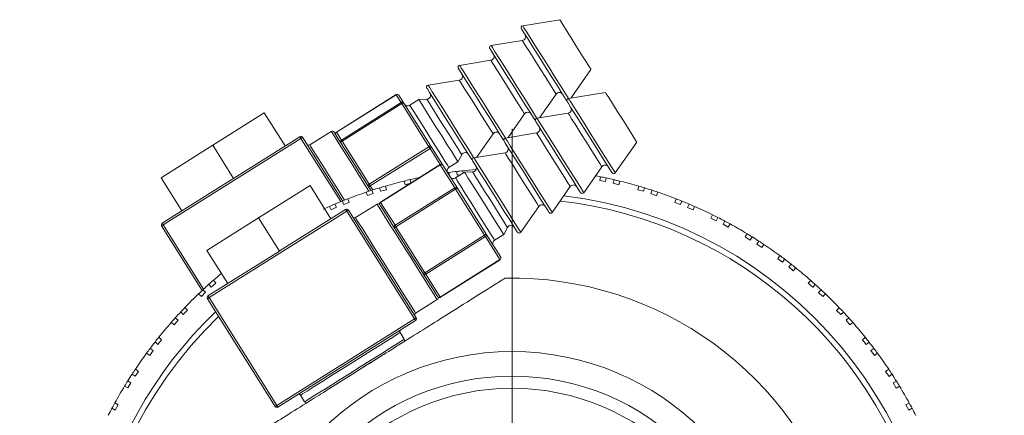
# Model space of a CAD drawing. Header units: inches. Extents: x 2.9 to 28.8, y 1.6 to 21.5.
# Tile 7 of 19: x 16 to 18.5, y 3.4 to 4.4. Entities that reach past the tile are written whole.
import ezdxf

# ---------------------------------------------------------------- set-up
doc = ezdxf.new("R2010")
doc.units = ezdxf.units.IN
doc.header["$MEASUREMENT"] = 0

# ---------------------------------------------------------------- blocks, each defined once
blk = doc.blocks.new('SW_CENTERMARKSYMBOL_1')
at = {"color": 0, "linetype": 'Continuous', "lineweight": 0}
for p, q in [((0, 0.2), (0, 1.256)), ((0, 0), (0, 0.1)), ((-0.2, 0), (-1.256, 0)), ((0, 0), (-0.1, 0)), ((0, 0), (0, -0.1)), ((0, 0), (0.1, 0)), ((0.2, 0), (1.256, 0)), ((0, -0.2), (0, -1.256))]:
    blk.add_line(p, q, dxfattribs=at)

msp = doc.modelspace()

# ---------------------------------------------------------------- linework, layer by layer
at = {"color": 7, "linetype": 'Continuous', "lineweight": 15}
for p, q in [((17.364, 4.3729), (17.2696, 4.3576)), ((17.2687, 4.3199), (17.1892, 4.307)), ((17.1883, 4.2694), (17.1088, 4.2564)), ((17.393, 4.1731), (17.4439, 4.246)), ((17.1079, 4.2188), (17.0284, 4.2058)), ((16.9469, 4.1816), (16.7945, 4.0857)), ((16.9469, 4.1815), (16.7945, 4.0857)), ((16.9469, 4.1815), (16.9469, 4.1816)), ((16.9596, 4.1614), (16.9469, 4.1815)), ((16.9538, 4.18), (16.9664, 4.1599)), ((17.0251, 4.1699), (17.0047, 4.1691)), ((17.3126, 4.1225), (17.3548, 4.183)), ((17.3855, 4.1734), (17.3864, 4.172)), ((17.4807, 4.1873), (17.3864, 4.172)), ((16.8072, 4.0655), (16.9596, 4.1614)), ((16.9613, 4.1587), (16.8089, 4.0628)), ((17.0305, 4.0485), (16.9613, 4.1587)), ((16.9664, 4.1599), (17.0357, 4.0497)), ((17.0047, 4.1691), (16.9816, 4.1545)), ((16.4788, 4.0524), (16.6104, 4.1352)), ((16.6104, 4.1352), (16.6636, 4.0506)), ((17.2322, 4.0719), (17.2744, 4.1324)), ((17.3051, 4.1228), (17.306, 4.1214)), ((17.3854, 4.1343), (17.306, 4.1214)), ((16.704, 4.07), (16.3527, 3.8491)), ((16.5342, 3.9691), (16.7013, 4.0743)), ((16.8055, 3.9086), (16.704, 4.07)), ((16.7082, 4.0727), (16.8102, 3.9105)), ((16.7813, 4.0879), (16.7263, 4.0533)), ((16.7945, 4.0857), (16.8072, 4.0655)), ((16.7945, 4.0857), (16.7945, 4.0857)), ((17.1518, 4.0213), (17.194, 4.0819)), ((17.2247, 4.0722), (17.2255, 4.0708)), ((17.305, 4.0838), (17.2255, 4.0708)), ((16.3471, 3.9696), (16.4788, 4.0524)), ((16.4788, 4.0524), (16.5321, 3.9676)), ((16.8089, 4.0628), (16.8782, 3.9527)), ((16.8782, 3.9527), (17.0305, 4.0485)), ((17.0332, 4.0444), (16.8808, 3.9485)), ((17.0591, 4.0031), (17.0332, 4.0444)), ((17.0357, 4.0497), (17.066, 4.0016)), ((17.5059, 3.982), (17.5606, 4.0604)), ((17.1045, 4.0104), (17.1141, 4.0284)), ((17.1443, 4.0216), (17.1451, 4.0203)), ((17.2246, 4.0332), (17.1451, 4.0203)), ((17.0591, 4.0031), (16.9067, 3.9073)), ((17.0594, 4.0026), (16.9071, 3.9067)), ((17.0963, 3.9439), (17.0594, 4.0026)), ((17.066, 4.0016), (17.1029, 3.9429)), ((17.0784, 4.0007), (17.0814, 3.9958)), ((17.0814, 3.9958), (17.1045, 4.0104)), ((17.4255, 3.9314), (17.4716, 3.9974)), ((16.3471, 3.9696), (16.4004, 3.885)), ((17.0026, 3.9676), (17.0023, 3.9691)), ((17.0815, 3.9831), (17.083, 3.9746)), ((17.1214, 3.9835), (17.0983, 3.969)), ((17.1026, 3.9765), (17.1018, 3.9858)), ((17.1115, 3.9773), (17.1026, 3.9765)), ((17.1169, 3.9875), (17.1175, 3.981)), ((17.1418, 3.9843), (17.1214, 3.9835)), ((17.4661, 3.9626), (17.4678, 3.9722)), ((17.4827, 3.9691), (17.4811, 3.9599)), ((16.35, 3.8533), (16.5298, 3.9664)), ((16.5955, 3.8668), (16.7271, 3.9496)), ((16.7271, 3.9496), (16.7804, 3.865)), ((16.8808, 3.9485), (16.8872, 3.9384)), ((16.9071, 3.9349), (16.9047, 3.9439)), ((16.9193, 3.9483), (16.9218, 3.9389)), ((16.944, 3.8481), (17.0963, 3.9439)), ((16.97, 3.9518), (16.9675, 3.9612)), ((16.983, 3.9553), (16.97, 3.9518)), ((16.9823, 3.9647), (16.9846, 3.9563)), ((17.3451, 3.8808), (17.3911, 3.9468)), ((17.4811, 3.9599), (17.4661, 3.9626)), ((17.5003, 3.9557), (17.5027, 3.9646)), ((17.515, 3.9517), (17.5003, 3.9557)), ((17.5175, 3.9611), (17.515, 3.9517)), ((17.5632, 3.9388), (17.5657, 3.9482)), ((16.874, 3.9238), (16.8707, 3.933)), ((16.8883, 3.929), (16.874, 3.9238)), ((16.8851, 3.9378), (16.8883, 3.929)), ((16.9218, 3.9389), (16.9071, 3.9349)), ((17.0986, 3.9403), (16.9463, 3.8444)), ((17.1724, 3.823), (17.0986, 3.9403)), ((17.1029, 3.9429), (17.1766, 3.8256)), ((17.5779, 3.9349), (17.5632, 3.9388)), ((17.5803, 3.9438), (17.5779, 3.9349)), ((17.5967, 3.9289), (17.5999, 3.9377)), ((17.611, 3.9237), (17.5967, 3.9289)), ((17.6143, 3.9329), (17.611, 3.9237)), ((16.7808, 3.8876), (16.7767, 3.8964)), ((16.7946, 3.894), (16.7808, 3.8876)), ((16.7907, 3.9024), (16.7946, 3.894)), ((16.8128, 3.9015), (16.8096, 3.9103)), ((16.8271, 3.9067), (16.8128, 3.9015)), ((16.8238, 3.9159), (16.8271, 3.9067)), ((16.898, 3.9023), (16.843, 3.8677)), ((16.9071, 3.9067), (16.944, 3.8481)), ((17.2646, 3.8302), (17.3107, 3.8963)), ((17.6579, 3.9066), (17.6612, 3.9158)), ((17.6722, 3.9014), (17.6579, 3.9066)), ((17.6754, 3.9102), (17.6722, 3.9014)), ((17.6904, 3.8939), (17.6943, 3.9023)), ((17.7042, 3.8875), (17.6904, 3.8939)), ((17.7083, 3.8963), (17.7042, 3.8875)), ((16.8207, 3.8844), (16.4694, 3.6635)), ((16.6509, 3.7835), (16.818, 3.8887)), ((16.9937, 3.6093), (16.8207, 3.8844)), ((16.8249, 3.8871), (16.998, 3.612)), ((17.7494, 3.8664), (17.7535, 3.8752)), ((16.4519, 3.6819), (16.3484, 3.8464)), ((16.3527, 3.8491), (16.4556, 3.6853)), ((16.4639, 3.784), (16.5955, 3.8668)), ((16.5955, 3.8668), (16.6489, 3.782)), ((16.9463, 3.8444), (17.02, 3.7271)), ((17.7632, 3.8599), (17.7494, 3.8664)), ((17.7672, 3.8684), (17.7632, 3.8599)), ((17.7807, 3.8508), (17.7853, 3.8589)), ((17.7939, 3.8432), (17.7807, 3.8508)), ((17.7988, 3.8516), (17.7939, 3.8432)), ((17.02, 3.7271), (17.1724, 3.823)), ((17.1747, 3.8193), (17.0223, 3.7235)), ((17.2116, 3.7607), (17.1747, 3.8193)), ((17.1766, 3.8256), (17.2135, 3.767)), ((17.1981, 3.8102), (17.2213, 3.8248)), ((17.2213, 3.8248), (17.2308, 3.8428)), ((17.8371, 3.8183), (17.842, 3.8267)), ((17.8503, 3.8106), (17.8371, 3.8183)), ((17.8549, 3.8187), (17.8503, 3.8106)), ((17.8669, 3.8001), (17.8722, 3.8077)), ((17.8794, 3.7913), (17.8669, 3.8001)), ((17.8849, 3.7993), (17.8794, 3.7913)), ((16.4639, 3.784), (16.5171, 3.6994)), ((16.4667, 3.6677), (16.6466, 3.7808)), ((17.9202, 3.7627), (17.9258, 3.7707)), ((17.0592, 3.6648), (17.2116, 3.7607)), ((17.0596, 3.6643), (17.212, 3.7601)), ((17.9327, 3.754), (17.9202, 3.7627)), ((17.938, 3.7616), (17.9327, 3.754)), ((17.9483, 3.742), (17.9543, 3.7491)), ((17.0223, 3.7235), (17.0592, 3.6648)), ((17.96, 3.7322), (17.9483, 3.742)), ((17.9663, 3.7396), (17.96, 3.7322)), ((16.4751, 3.6905), (16.4691, 3.6976)), ((16.4867, 3.7003), (16.4751, 3.6905)), ((16.4805, 3.7077), (16.4867, 3.7003)), ((17.9982, 3.7001), (18.0045, 3.7075)), ((18.0099, 3.6903), (17.9982, 3.7001)), ((18.0159, 3.6974), (18.0099, 3.6903)), ((16.4498, 3.6664), (16.4429, 3.6733)), ((16.4605, 3.6772), (16.4498, 3.6664)), ((16.454, 3.6838), (16.4605, 3.6772)), ((18.0244, 3.677), (18.031, 3.6836)), ((18.0352, 3.6662), (18.0244, 3.677)), ((18.0421, 3.6731), (18.0352, 3.6662)), ((16.6382, 3.3857), (16.4652, 3.6608)), ((16.4694, 3.6635), (16.6424, 3.3884)), ((16.9963, 3.624), (17.0514, 3.6586)), ((16.4037, 3.6204), (16.3971, 3.627)), ((16.4145, 3.6311), (16.4037, 3.6204)), ((16.4076, 3.638), (16.4145, 3.6311)), ((18.0705, 3.6309), (18.0773, 3.6378)), ((18.0812, 3.6202), (18.0705, 3.6309)), ((18.0878, 3.6267), (18.0812, 3.6202)), ((16.3806, 3.5942), (16.3732, 3.6005)), ((16.3904, 3.6059), (16.3806, 3.5942)), ((16.3833, 3.6118), (16.3904, 3.6059)), ((16.6424, 3.3884), (16.9937, 3.6093)), ((16.9964, 3.6051), (16.6451, 3.3841)), ((18.0945, 3.6056), (18.1016, 3.6116)), ((18.1043, 3.594), (18.0945, 3.6056)), ((18.1118, 3.6002), (18.1043, 3.594)), ((16.9674, 3.5573), (16.9567, 3.5742)), ((16.3387, 3.5443), (16.3316, 3.5503)), ((16.3485, 3.556), (16.3387, 3.5443)), ((16.3411, 3.5622), (16.3485, 3.556)), ((18.1364, 3.5558), (18.1438, 3.562)), ((18.1462, 3.5441), (18.1364, 3.5558)), ((18.1533, 3.5501), (18.1462, 3.5441)), ((16.318, 3.5162), (16.31, 3.5218)), ((16.3267, 3.5287), (16.318, 3.5162)), ((16.3191, 3.534), (16.3267, 3.5287)), ((18.1581, 3.5285), (18.1658, 3.5338)), ((18.1669, 3.516), (18.1581, 3.5285)), ((18.1749, 3.5216), (18.1669, 3.516)), ((16.2807, 3.4629), (16.273, 3.4682)), ((16.2894, 3.4753), (16.2807, 3.4629)), ((16.2814, 3.4809), (16.2894, 3.4753)), ((18.1955, 3.4751), (18.2035, 3.4807)), ((18.2042, 3.4626), (18.1955, 3.4751)), ((18.2119, 3.468), (18.2042, 3.4626)), ((16.262, 3.4509), (16.2701, 3.4463)), ((16.2701, 3.4463), (16.2624, 3.4331)), ((18.2148, 3.446), (18.2229, 3.4507)), ((18.2224, 3.4328), (18.2148, 3.446)), ((16.2624, 3.4331), (16.254, 3.4379)), ((18.2309, 3.4377), (18.2224, 3.4328)), ((16.2291, 3.3947), (16.2375, 3.3899)), ((16.7028, 3.4145), (16.7134, 3.3976)), ((18.2474, 3.3896), (18.2558, 3.3945)), ((16.2299, 3.3767), (16.2218, 3.3813)), ((16.2375, 3.3899), (16.2299, 3.3767)), ((18.255, 3.3764), (18.2474, 3.3896)), ((18.263, 3.3811), (18.255, 3.3764))]:
    msp.add_line(p, q, dxfattribs=at)
at = {"color": 7, "linetype": 'Continuous', "lineweight": 15, "flags": 128}
for points in [[(17.4439, 4.246), (17.4432, 4.2471), (17.4387, 4.2542), (17.4304, 4.2674), (17.4192, 4.2851), (17.4064, 4.3055), (17.3934, 4.3263), (17.3814, 4.3453), (17.3719, 4.3603), (17.3659, 4.3699), (17.364, 4.3729)], [(17.3808, 4.1678), (17.3807, 4.1679), (17.3773, 4.1733), (17.3696, 4.1856), (17.3581, 4.2038), (17.3439, 4.2265), (17.3279, 4.2518), (17.3117, 4.2777), (17.2964, 4.3021), (17.2832, 4.3229), (17.2734, 4.3386), (17.2676, 4.3478), (17.2662, 4.35)], [(17.2696, 4.3576), (17.2698, 4.3574), (17.2729, 4.3524), (17.2803, 4.3407), (17.2912, 4.3232), (17.3051, 4.3013), (17.3207, 4.2764), (17.337, 4.2505), (17.3527, 4.2256), (17.3667, 4.2033), (17.3779, 4.1855), (17.3855, 4.1734)], [(17.3004, 4.1172), (17.3003, 4.1174), (17.2969, 4.1227), (17.2892, 4.135), (17.2777, 4.1533), (17.2635, 4.176), (17.2475, 4.2013), (17.2313, 4.2271), (17.2159, 4.2515), (17.2028, 4.2723), (17.193, 4.288), (17.1872, 4.2972), (17.1858, 4.2994)], [(17.1892, 4.307), (17.1893, 4.3068), (17.1925, 4.3018), (17.1998, 4.2901), (17.2108, 4.2727), (17.2247, 4.2507), (17.2403, 4.2258), (17.2566, 4.2), (17.2723, 4.175), (17.2863, 4.1527), (17.2975, 4.1349), (17.3051, 4.1228)], [(17.3548, 4.183), (17.3541, 4.1842), (17.3492, 4.1919), (17.3403, 4.2061), (17.3283, 4.2253), (17.3144, 4.2472), (17.3003, 4.2696), (17.2875, 4.2901), (17.2772, 4.3063), (17.2708, 4.3167), (17.2687, 4.3199)], [(17.22, 4.0666), (17.2199, 4.0668), (17.2165, 4.0722), (17.2088, 4.0845), (17.1973, 4.1027), (17.183, 4.1254), (17.1671, 4.1507), (17.1508, 4.1766), (17.1355, 4.2009), (17.1224, 4.2218), (17.1126, 4.2374), (17.1068, 4.2466), (17.1054, 4.2488)], [(17.1088, 4.2564), (17.1089, 4.2563), (17.1121, 4.2512), (17.1194, 4.2396), (17.1304, 4.2221), (17.1442, 4.2001), (17.1599, 4.1753), (17.1761, 4.1494), (17.1919, 4.1244), (17.2058, 4.1022), (17.2171, 4.0843), (17.2247, 4.0722)], [(17.2744, 4.1324), (17.2737, 4.1336), (17.2688, 4.1414), (17.2599, 4.1556), (17.2478, 4.1747), (17.234, 4.1966), (17.2199, 4.2191), (17.2071, 4.2395), (17.1968, 4.2558), (17.1903, 4.2661), (17.1883, 4.2694)], [(17.1396, 4.016), (17.1395, 4.0162), (17.1361, 4.0216), (17.1284, 4.0339), (17.1169, 4.0521), (17.1026, 4.0748), (17.0867, 4.1001), (17.0704, 4.126), (17.0551, 4.1503), (17.042, 4.1712), (17.0321, 4.1868), (17.0264, 4.1961), (17.025, 4.1982)], [(17.0284, 4.2058), (17.0285, 4.2057), (17.0317, 4.2007), (17.039, 4.189), (17.05, 4.1715), (17.0638, 4.1495), (17.0794, 4.1247), (17.0957, 4.0988), (17.1114, 4.0738), (17.1254, 4.0516), (17.1366, 4.0337), (17.1443, 4.0216)], [(17.194, 4.0819), (17.1932, 4.083), (17.1884, 4.0908), (17.1794, 4.105), (17.1674, 4.1241), (17.1536, 4.1461), (17.1395, 4.1685), (17.1266, 4.1889), (17.1164, 4.2052), (17.1099, 4.2155), (17.1079, 4.2188)], [(17.1141, 4.0284), (17.1141, 4.0284), (17.1114, 4.0327), (17.1046, 4.0435), (17.0944, 4.0597), (17.0818, 4.0798), (17.068, 4.1018), (17.0543, 4.1235), (17.0421, 4.1428), (17.0326, 4.1579), (17.0268, 4.1672), (17.0251, 4.1699)], [(17.3864, 4.172), (17.3869, 4.1711), (17.3913, 4.1641), (17.3998, 4.1507), (17.4117, 4.1318), (17.4261, 4.1088), (17.4421, 4.0835), (17.4583, 4.0576), (17.4736, 4.0333), (17.4869, 4.0121), (17.4972, 3.9958), (17.5037, 3.9855), (17.5059, 3.982)], [(17.5606, 4.0604), (17.5601, 4.0612), (17.5558, 4.068), (17.5477, 4.0809), (17.5367, 4.0984), (17.524, 4.1186), (17.5109, 4.1394), (17.4988, 4.1586), (17.4892, 4.174), (17.4829, 4.1839), (17.4807, 4.1873), (17.4807, 4.1873)], [(16.9613, 4.1587), (16.9609, 4.1592), (16.9606, 4.1596), (16.9604, 4.1601), (16.9601, 4.1605), (16.9599, 4.1608), (16.9598, 4.1611), (16.9596, 4.1613), (16.9596, 4.1614)], [(16.9664, 4.1599), (16.9662, 4.1601), (16.9657, 4.1602), (16.9652, 4.1602), (16.9645, 4.1601), (16.9638, 4.1599), (16.963, 4.1596), (16.9621, 4.1592), (16.9613, 4.1587)], [(16.9816, 4.1545), (16.9818, 4.1542), (16.9855, 4.1484), (16.9932, 4.1361), (17.0043, 4.1184), (17.0179, 4.0968), (17.0326, 4.0734), (17.0473, 4.0501), (17.0605, 4.029), (17.0712, 4.012), (17.0784, 4.0007)], [(17.1045, 4.0104), (17.1035, 4.012), (17.0984, 4.0201), (17.0894, 4.0345), (17.0773, 4.0537), (17.0632, 4.0761), (17.0483, 4.0998), (17.034, 4.1225), (17.0215, 4.1424), (17.012, 4.1575), (17.0062, 4.1667), (17.0047, 4.1691)], [(17.3808, 4.1678), (17.3816, 4.1668), (17.3822, 4.1663)], [(17.4976, 3.9822), (17.4952, 3.9858), (17.4885, 3.9966), (17.4778, 4.0136), (17.4641, 4.0354), (17.4484, 4.0603), (17.4321, 4.0862), (17.4165, 4.1111), (17.4027, 4.1329), (17.392, 4.1499), (17.3853, 4.1607), (17.3829, 4.1644)], [(17.306, 4.1214), (17.3065, 4.1205), (17.3109, 4.1135), (17.3194, 4.1001), (17.3313, 4.0812), (17.3457, 4.0582), (17.3616, 4.0329), (17.3779, 4.0071), (17.3932, 3.9827), (17.4065, 3.9615), (17.4168, 3.9452), (17.4233, 3.9349), (17.4255, 3.9314)], [(17.4716, 3.9974), (17.471, 3.9983), (17.4664, 4.0057), (17.4577, 4.0195), (17.4458, 4.0384), (17.4321, 4.0602), (17.4179, 4.0827), (17.4049, 4.1033), (17.3945, 4.1199), (17.3878, 4.1306), (17.3854, 4.1343), (17.3854, 4.1343)], [(17.3004, 4.1172), (17.3012, 4.1162), (17.3018, 4.1157)], [(17.4171, 3.9316), (17.4148, 3.9353), (17.4081, 3.946), (17.3974, 3.963), (17.3836, 3.9848), (17.368, 4.0097), (17.3517, 4.0357), (17.336, 4.0605), (17.3223, 4.0824), (17.3116, 4.0993), (17.3049, 4.1101), (17.3025, 4.1138)], [(16.7013, 4.0743), (16.7014, 4.0742), (16.7015, 4.0739), (16.7017, 4.0735), (16.7021, 4.073), (16.7025, 4.0724), (16.7029, 4.0716), (16.7034, 4.0708), (16.704, 4.07)], [(16.704, 4.07), (16.7048, 4.0705), (16.7056, 4.071), (16.7063, 4.0715), (16.707, 4.0719), (16.7075, 4.0722), (16.7079, 4.0725), (16.7081, 4.0726), (16.7082, 4.0727)], [(16.8774, 3.9352), (16.8672, 3.9514), (16.8487, 3.9807), (16.8308, 4.0093), (16.8144, 4.0353), (16.8006, 4.0573), (16.7901, 4.074), (16.7835, 4.0844), (16.7813, 4.0879)], [(16.7882, 4.0864), (16.7903, 4.083), (16.7967, 4.0729), (16.8068, 4.0568), (16.8202, 4.0355), (16.8359, 4.0104), (16.8533, 3.9829), (16.8711, 3.9545), (16.8822, 3.9368)], [(17.2255, 4.0708), (17.2261, 4.0699), (17.2305, 4.063), (17.2389, 4.0495), (17.2508, 4.0306), (17.2653, 4.0076), (17.2812, 3.9823), (17.2975, 3.9565), (17.3128, 3.9321), (17.3261, 3.911), (17.3364, 3.8946), (17.3428, 3.8843), (17.3451, 3.8808)], [(17.3911, 3.9468), (17.3906, 3.9478), (17.3859, 3.9551), (17.3772, 3.9689), (17.3654, 3.9878), (17.3516, 4.0096), (17.3375, 4.0321), (17.3245, 4.0527), (17.3141, 4.0693), (17.3074, 4.0801), (17.305, 4.0838), (17.305, 4.0838)], [(16.7263, 4.0533), (16.7285, 4.0498), (16.7351, 4.0394), (16.7455, 4.0227), (16.7594, 4.0007), (16.7757, 3.9747), (16.7937, 3.9461), (16.8122, 3.9167), (16.8149, 3.9124)], [(16.8089, 4.0628), (16.8081, 4.0623), (16.8073, 4.0617), (16.8067, 4.0611), (16.8062, 4.0605), (16.8058, 4.06), (16.8055, 4.0595), (16.8055, 4.0591), (16.8056, 4.0587)], [(16.8089, 4.0628), (16.8086, 4.0633), (16.8083, 4.0638), (16.808, 4.0642), (16.8078, 4.0646), (16.8076, 4.065), (16.8074, 4.0652), (16.8073, 4.0654), (16.8072, 4.0655)], [(17.0357, 4.0497), (17.0354, 4.05), (17.035, 4.0501), (17.0345, 4.0501), (17.0338, 4.05), (17.033, 4.0498), (17.0322, 4.0494), (17.0314, 4.049), (17.0305, 4.0485)], [(17.0332, 4.0444), (17.0329, 4.0448), (17.0326, 4.0453), (17.0322, 4.0458), (17.0319, 4.0464), (17.0316, 4.0469), (17.0312, 4.0475), (17.0309, 4.048), (17.0305, 4.0485)], [(17.0357, 4.0497), (17.0359, 4.0492), (17.036, 4.0485), (17.0359, 4.0478), (17.0356, 4.047), (17.0352, 4.0463), (17.0346, 4.0456), (17.0339, 4.0449), (17.0332, 4.0444)], [(17.22, 4.0666), (17.2208, 4.0656), (17.2214, 4.0651)], [(17.3367, 3.881), (17.3344, 3.8847), (17.3276, 3.8955), (17.317, 3.9124), (17.3032, 3.9343), (17.2876, 3.9592), (17.2713, 3.9851), (17.2556, 4.01), (17.2419, 4.0318), (17.2312, 4.0488), (17.2244, 4.0595), (17.2221, 4.0632)], [(17.1451, 4.0203), (17.1457, 4.0194), (17.1501, 4.0124), (17.1585, 3.9989), (17.1704, 3.98), (17.1849, 3.9571), (17.2008, 3.9317), (17.217, 3.9059), (17.2324, 3.8815), (17.2457, 3.8604), (17.2559, 3.8441), (17.2624, 3.8337), (17.2646, 3.8302)], [(17.3107, 3.8963), (17.3101, 3.8972), (17.3055, 3.9045), (17.2968, 3.9184), (17.285, 3.9372), (17.2712, 3.9591), (17.2571, 3.9815), (17.2441, 4.0022), (17.2337, 4.0187), (17.2269, 4.0295), (17.2246, 4.0332), (17.2246, 4.0332)], [(17.0594, 4.0026), (17.0593, 4.0028), (17.0592, 4.003), (17.0591, 4.0031), (17.0591, 4.0031)], [(17.1396, 4.016), (17.1404, 4.0151), (17.141, 4.0146)], [(17.2563, 3.8304), (17.254, 3.8341), (17.2472, 3.8449), (17.2365, 3.8619), (17.2228, 3.8837), (17.2072, 3.9086), (17.1909, 3.9345), (17.1752, 3.9594), (17.1615, 3.9812), (17.1508, 3.9982), (17.144, 4.009), (17.1417, 4.0127)], [(17.2213, 3.8248), (17.2207, 3.8257), (17.2163, 3.8327), (17.2079, 3.846), (17.1963, 3.8645), (17.1825, 3.8865), (17.1676, 3.9101), (17.1531, 3.9331), (17.1402, 3.9536), (17.1301, 3.9697), (17.1237, 3.98), (17.1214, 3.9835)], [(17.2308, 3.8428), (17.2287, 3.8463), (17.2223, 3.8563), (17.2125, 3.872), (17.2001, 3.8917), (17.1863, 3.9136), (17.1726, 3.9354), (17.1602, 3.9552), (17.1503, 3.9708), (17.144, 3.9809), (17.1418, 3.9843)], [(17.4556, 3.9745), (17.4616, 3.9734), (17.4678, 3.9722)], [(16.8782, 3.9527), (16.8774, 3.9522), (16.8766, 3.9516), (16.876, 3.951), (16.8754, 3.9504), (16.8751, 3.9498), (16.8748, 3.9493), (16.8748, 3.9489), (16.8748, 3.9486)], [(16.8808, 3.9485), (16.8799, 3.9481), (16.879, 3.9477), (16.8781, 3.9475), (16.8773, 3.9474), (16.8765, 3.9475), (16.8758, 3.9477), (16.8753, 3.9481), (16.8748, 3.9486)], [(16.8808, 3.9485), (16.8805, 3.949), (16.8802, 3.9495), (16.8799, 3.95), (16.8795, 3.9505), (16.8792, 3.9511), (16.8788, 3.9516), (16.8785, 3.9522), (16.8782, 3.9527)], [(17.0986, 3.9403), (17.0983, 3.9408), (17.0979, 3.9414), (17.0976, 3.9419), (17.0973, 3.9424), (17.097, 3.9428), (17.0968, 3.9432), (17.0965, 3.9436), (17.0963, 3.9439)], [(17.0983, 3.969), (17.0989, 3.9681), (17.1032, 3.9611), (17.1116, 3.9478), (17.1233, 3.9293), (17.1371, 3.9073), (17.1519, 3.8837), (17.1665, 3.8606), (17.1793, 3.8401), (17.1895, 3.824), (17.1959, 3.8138), (17.1981, 3.8102), (17.1981, 3.8102)], [(17.1029, 3.9429), (17.1028, 3.9429), (17.1025, 3.9427), (17.1022, 3.9425), (17.1016, 3.9421), (17.101, 3.9417), (17.1003, 3.9413), (17.0995, 3.9408), (17.0986, 3.9403)], [(17.0514, 3.6586), (17.0491, 3.6621), (17.0426, 3.6725), (17.0321, 3.6892), (17.0182, 3.7112), (17.0019, 3.7372), (16.9839, 3.7658), (16.9654, 3.7951), (16.9475, 3.8237), (16.9311, 3.8497), (16.9173, 3.8717), (16.9068, 3.8884), (16.9002, 3.8988), (16.898, 3.9023), (16.898, 3.9023)], [(16.9049, 3.9008), (16.9071, 3.8974), (16.9134, 3.8873), (16.9235, 3.8712), (16.9369, 3.85), (16.9527, 3.8248), (16.97, 3.7973), (16.9878, 3.7689), (17.0052, 3.7414), (17.021, 3.7163), (17.0343, 3.695), (17.0444, 3.6789), (17.0508, 3.6689), (17.0529, 3.6655), (17.0529, 3.6655)], [(16.9071, 3.9067), (16.9069, 3.907), (16.9068, 3.9072), (16.9067, 3.9073), (16.9067, 3.9073)], [(16.818, 3.8887), (16.8181, 3.8886), (16.8182, 3.8883), (16.8185, 3.8879), (16.8188, 3.8874), (16.8192, 3.8868), (16.8197, 3.886), (16.8202, 3.8853), (16.8207, 3.8844)], [(16.8207, 3.8844), (16.8215, 3.8849), (16.8223, 3.8854), (16.823, 3.8859), (16.8237, 3.8863), (16.8242, 3.8866), (16.8246, 3.8869), (16.8248, 3.887), (16.8249, 3.8871)], [(16.3484, 3.8464), (16.3485, 3.8465), (16.3488, 3.8466), (16.3491, 3.8469), (16.3497, 3.8472), (16.3503, 3.8476), (16.351, 3.8481), (16.3518, 3.8486), (16.3527, 3.8491)], [(16.35, 3.8533), (16.3501, 3.8532), (16.3502, 3.853), (16.3505, 3.8526), (16.3508, 3.8521), (16.3512, 3.8514), (16.3516, 3.8507), (16.3521, 3.8499), (16.3527, 3.8491)], [(16.843, 3.8677), (16.8452, 3.8642), (16.8518, 3.8538), (16.8623, 3.8371), (16.8761, 3.8151), (16.8925, 3.7891), (16.9104, 3.7605), (16.9289, 3.7312), (16.9469, 3.7026), (16.9632, 3.6766), (16.9771, 3.6546), (16.9876, 3.6379), (16.9941, 3.6275), (16.9963, 3.624), (16.9963, 3.624)], [(16.9463, 3.8444), (16.9454, 3.8439), (16.9446, 3.8434), (16.9439, 3.8429), (16.9433, 3.8425), (16.9427, 3.8422), (16.9424, 3.842), (16.9421, 3.8418), (16.942, 3.8418)], [(16.9463, 3.8444), (16.9459, 3.845), (16.9456, 3.8455), (16.9452, 3.846), (16.9449, 3.8465), (16.9446, 3.847), (16.9444, 3.8474), (16.9442, 3.8478), (16.944, 3.8481)], [(17.1766, 3.8256), (17.1766, 3.8256), (17.1763, 3.8254), (17.1759, 3.8252), (17.1754, 3.8248), (17.1748, 3.8244), (17.174, 3.824), (17.1732, 3.8235), (17.1724, 3.823)], [(17.1747, 3.8193), (17.1745, 3.8196), (17.1743, 3.82), (17.174, 3.8204), (17.1737, 3.8208), (17.1734, 3.8213), (17.1731, 3.8219), (17.1728, 3.8224), (17.1724, 3.823)], [(17.212, 3.7601), (17.2119, 3.7601), (17.2119, 3.7602), (17.2118, 3.7604), (17.2116, 3.7607)], [(17.02, 3.7271), (17.0192, 3.7266), (17.0184, 3.7261), (17.0177, 3.7257), (17.017, 3.7252), (17.0165, 3.7249), (17.0161, 3.7247), (17.0159, 3.7245), (17.0158, 3.7245)], [(17.0223, 3.7235), (17.0222, 3.7238), (17.0219, 3.7241), (17.0217, 3.7246), (17.0214, 3.725), (17.0211, 3.7255), (17.0207, 3.726), (17.0204, 3.7266), (17.02, 3.7271)], [(16.4667, 3.6677), (16.4668, 3.6676), (16.4669, 3.6674), (16.4672, 3.667), (16.4675, 3.6665), (16.4679, 3.6658), (16.4684, 3.6651), (16.4689, 3.6643), (16.4694, 3.6635)], [(16.4652, 3.6608), (16.4652, 3.6609), (16.4655, 3.661), (16.4659, 3.6613), (16.4664, 3.6616), (16.467, 3.662), (16.4678, 3.6625), (16.4686, 3.663), (16.4694, 3.6635)], [(17.0596, 3.6643), (17.0596, 3.6643), (17.0595, 3.6644), (17.0594, 3.6646), (17.0592, 3.6648)], [(16.998, 3.612), (16.9979, 3.6119), (16.9976, 3.6118), (16.9972, 3.6115), (16.9967, 3.6112), (16.9961, 3.6108), (16.9953, 3.6103), (16.9946, 3.6098), (16.9937, 3.6093)], [(16.9937, 3.6093), (16.9942, 3.6085), (16.9947, 3.6077), (16.9952, 3.607), (16.9956, 3.6063), (16.9959, 3.6058), (16.9962, 3.6054), (16.9963, 3.6052), (16.9964, 3.6051)], [(16.9567, 3.5742), (16.9565, 3.5741), (16.9514, 3.5709), (16.9397, 3.5635), (16.9221, 3.5525), (16.8995, 3.5383), (16.8732, 3.5217), (16.8445, 3.5036), (16.815, 3.4851), (16.7863, 3.4671), (16.76, 3.4505), (16.7374, 3.4363), (16.7198, 3.4252), (16.7081, 3.4179), (16.703, 3.4146), (16.7028, 3.4145)], [(16.7134, 3.3976), (16.7136, 3.3977), (16.7188, 3.4009), (16.7304, 3.4083), (16.748, 3.4194), (16.7706, 3.4336), (16.797, 3.4501), (16.8257, 3.4682), (16.8551, 3.4867), (16.8838, 3.5048), (16.9102, 3.5213), (16.9328, 3.5355), (16.9504, 3.5466), (16.962, 3.5539), (16.9672, 3.5572), (16.9674, 3.5573)], [(16.9175, 3.52), (16.9001, 3.5091), (16.8724, 3.4917), (16.8431, 3.4732), (16.8137, 3.4547), (16.786, 3.4373), (16.7686, 3.4264)], [(16.6424, 3.3884), (16.6416, 3.3878), (16.6408, 3.3873), (16.6401, 3.3869), (16.6394, 3.3865), (16.6389, 3.3862), (16.6385, 3.3859), (16.6383, 3.3858), (16.6382, 3.3857)], [(16.6424, 3.3884), (16.643, 3.3875), (16.6435, 3.3867), (16.6439, 3.386), (16.6443, 3.3854), (16.6446, 3.3848), (16.6449, 3.3845), (16.645, 3.3842), (16.6451, 3.3841)]]:
    msp.add_lwpolyline(points, dxfattribs=at)
at = {"color": 7, "linetype": 'Continuous', "lineweight": 15}
for radius in [0.6875, 0.625, 0.5938]:
    msp.add_circle((17.2424, 2.8383), radius, dxfattribs=at)
for centre, radius, start, end in [((17.2705, 4.3526), 0.005, 99.2405, 212.1682), ((17.2671, 4.3298), 0.01, 279.2405, 32.1682), ((17.19, 4.3021), 0.005, 99.2405, 212.1682), ((17.1867, 4.2792), 0.01, 279.2405, 32.1682), ((17.1096, 4.2515), 0.005, 99.2405, 212.1682), ((17.1063, 4.2286), 0.01, 279.2405, 32.1682), ((17.0292, 4.2009), 0.005, 99.2405, 212.1682), ((16.9495, 4.1773), 0.005, 32.1682, 122.1682), ((16.9496, 4.1773), 0.00496, 32.6004, 122.5908), ((17.0247, 4.1799), 0.01, 272.3101, 32.1682), ((17.363, 4.1773), 0.01, 32.1682, 145.0958), ((17.3872, 4.1671), 0.005, 99.2405, 212.1682), ((16.9622, 4.1572), 0.00496, 32.5986, 122.5926), ((16.9763, 4.163), 0.01, 212.1682, 302.1682), ((17.3838, 4.1442), 0.01, 279.2405, 32.1682), ((17.2826, 4.1267), 0.01, 32.1682, 145.0958), ((17.3068, 4.1165), 0.005, 99.2405, 212.1682), ((17.3034, 4.0936), 0.01, 279.2405, 32.1682), ((16.704, 4.07), 0.005, 32.1682, 122.1682), ((16.784, 4.0837), 0.005, 32.1682, 122.1682), ((16.7972, 4.0815), 0.005, 122.1682, 212.1682), ((16.7971, 4.0815), 0.00496, 121.7435, 211.7364), ((17.2022, 4.0761), 0.01, 32.1682, 145.0958), ((17.2263, 4.0659), 0.005, 99.2405, 212.1682), ((16.7236, 4.0576), 0.005, 212.1682, 302.1682), ((16.8098, 4.0613), 0.00496, 121.7435, 211.7364), ((17.223, 4.0431), 0.01, 279.2405, 32.1682), ((17.1229, 4.0237), 0.01, 32.1682, 152.0262), ((17.1459, 4.0153), 0.005, 99.2405, 212.1682), ((17.0617, 3.9989), 0.005, 32.1682, 122.1682), ((17.0622, 3.9988), 0.0047, 36.5691, 125.9798), ((17.0867, 3.9874), 0.01, 122.1682, 208.5493), ((17.1414, 3.9943), 0.01, 272.3101, 32.1682), ((17.4798, 3.9917), 0.01, 32.1682, 145.0958), ((17.2424, 2.8383), 1.156, 101.9848, 103.0009), ((17.2424, 2.8383), 1.156, 101.7776, 101.9848), ((17.2424, 2.8383), 1.156, 98.0009, 98.1783), ((17.2424, 2.8383), 1.156, 96.9848, 98.0009), ((17.093, 3.9774), 0.01, 212.1682, 302.1682), ((17.2424, 2.8383), 1.156, 96.2295, 96.9848), ((17.2424, 2.8383), 1.156, 94.6154, 96.2295), ((17.2424, 2.8383), 1.156, 78.0009, 78.7562), ((17.2424, 2.8383), 1.156, 76.9848, 78.0009), ((17.5018, 3.9848), 0.005, 212.1682, 325.0958), ((17.2424, 2.8383), 1.156, 106.9848, 108.0009), ((17.2424, 2.8383), 1.156, 106.2295, 106.9848), ((17.2424, 2.8383), 1.156, 103.7562, 106.2295), ((17.2424, 2.8383), 1.156, 103.0009, 103.7562), ((17.0991, 3.9401), 0.0047, 36.5699, 125.9791), ((17.3993, 3.9411), 0.01, 32.1682, 145.0958), ((17.2424, 2.8383), 1.156, 76.2295, 76.9848), ((17.2424, 2.8383), 1.156, 73.7562, 76.2295), ((17.2424, 2.8383), 1.156, 73.0009, 73.7562), ((17.2424, 2.8383), 1.156, 108.7562, 111.2295), ((17.2424, 2.8383), 1.156, 108.0009, 108.7562), ((17.2424, 2.8383), 1.093, 270, 83.0451), ((17.4214, 3.9342), 0.005, 212.1682, 325.0958), ((17.2424, 2.8383), 1.156, 71.9848, 73.0009), ((17.2424, 2.8383), 1.156, 71.2295, 71.9848), ((17.2424, 2.8383), 1.156, 68.7562, 71.2295), ((17.2424, 2.8383), 1.156, 113.7562, 114.6154), ((17.2424, 2.8383), 1.156, 113.0009, 113.7562), ((17.2424, 2.8383), 1.156, 111.9848, 113.0009), ((17.2424, 2.8383), 1.156, 111.2295, 111.9848), ((16.9007, 3.8981), 0.005, 32.1682, 122.1682), ((16.9094, 3.9031), 0.005, 122.1682, 212.1682), ((16.9093, 3.9026), 0.0047, 118.3565, 207.7664), ((17.3189, 3.8905), 0.01, 32.1682, 145.0958), ((17.2424, 2.8383), 1.0788, 302.1682, 83.4474), ((17.2424, 2.8383), 1.156, 68.0009, 68.7562), ((17.2424, 2.8383), 1.156, 66.9848, 68.0009), ((17.2424, 2.8383), 1.156, 66.2295, 66.9848), ((17.2424, 2.8383), 1.156, 63.7562, 66.2295), ((16.8207, 3.8844), 0.005, 32.1682, 122.1682), ((16.8403, 3.872), 0.005, 212.1682, 302.1682), ((17.341, 3.8837), 0.005, 212.1682, 325.0958), ((17.2424, 2.8383), 1.156, 63.0009, 63.7562), ((16.3527, 3.8491), 0.005, 122.1682, 212.1682), ((16.9462, 3.844), 0.0047, 118.3563, 207.7666), ((17.2397, 3.8381), 0.01, 32.1682, 152.0262), ((17.2424, 2.8383), 1.156, 61.9848, 63.0009), ((17.2424, 2.8383), 1.156, 61.2295, 61.9848), ((17.2424, 2.8383), 1.156, 58.7562, 61.2295), ((17.1725, 3.8234), 0.0047, 298.3565, 27.7666), ((17.2605, 3.8331), 0.005, 212.1682, 325.0958), ((17.2424, 2.8383), 1.156, 58.0009, 58.7562), ((17.2424, 2.8383), 1.156, 56.9848, 58.0009), ((17.2035, 3.8018), 0.01, 122.1682, 212.1682), ((17.2424, 2.8383), 1.156, 56.2295, 56.9848), ((17.2424, 2.8383), 1.156, 53.7562, 56.2295), ((17.2424, 2.8383), 1.156, 53.0009, 53.7562), ((17.2094, 3.7648), 0.0047, 298.3564, 27.7666), ((17.2093, 3.7643), 0.005, 302.1682, 32.1682), ((17.2424, 2.8383), 1.156, 51.9848, 53.0009), ((17.2424, 2.8383), 1.156, 51.2295, 51.9848), ((17.2424, 2.8383), 1.156, 130, 131.2295), ((17.0196, 3.7273), 0.0047, 216.5692, 305.9798), ((17.2424, 2.8383), 1.156, 48.7562, 51.2295), ((17.2424, 2.8383), 0.875, 153.1709, 91.1654), ((17.2424, 2.8383), 1.156, 131.9848, 133.0009), ((17.2424, 2.8383), 1.156, 131.2295, 131.9848), ((17.2424, 2.8383), 1.156, 48.0009, 48.7562), ((17.2424, 2.8383), 1.156, 46.9848, 48.0009), ((17.2424, 2.8383), 1.156, 133.7562, 136.2295), ((17.2424, 2.8383), 1.156, 133.0009, 133.7562), ((16.4694, 3.6635), 0.005, 122.1682, 212.1682), ((17.2424, 2.8383), 1.156, 46.2295, 46.9848), ((17.2424, 2.8383), 1.156, 43.7562, 46.2295), ((17.0487, 3.6628), 0.005, 302.1682, 32.1682), ((17.0569, 3.6685), 0.005, 212.1682, 302.1682), ((17.0565, 3.6686), 0.0047, 216.5709, 305.9793), ((17.2424, 2.8383), 1.093, 133.78, 270), ((17.2424, 2.8383), 1.156, 136.9848, 138.0009), ((17.2424, 2.8383), 1.156, 136.2295, 136.9848), ((16.999, 3.6197), 0.005, 122.1682, 212.1682), ((17.2424, 2.8383), 1.156, 43.0009, 43.7562), ((17.2424, 2.8383), 1.156, 41.9848, 43.0009), ((17.2424, 2.8383), 1.0788, 133.9356, 302.1682), ((17.2424, 2.8383), 1.156, 138.7562, 141.2295), ((17.2424, 2.8383), 1.156, 138.0009, 138.7562), ((16.9937, 3.6093), 0.005, 302.1682, 32.1682), ((17.2424, 2.8383), 1.156, 41.2295, 41.9848), ((17.2424, 2.8383), 1.156, 38.7562, 41.2295), ((16.961, 3.5769), 0.005, 122.1682, 212.1682), ((17.2424, 2.8383), 1.156, 141.9848, 143.0009), ((17.2424, 2.8383), 1.156, 141.2295, 141.9848), ((16.9631, 3.5546), 0.005, 302.1682, 32.1682), ((17.2424, 2.8383), 1.156, 38.0009, 38.7562), ((17.2424, 2.8383), 1.156, 36.9848, 38.0009), ((17.2424, 2.8383), 1.156, 143.7562, 146.2295), ((17.2424, 2.8383), 1.156, 143.0009, 143.7562), ((17.2424, 2.8383), 1.156, 36.2295, 36.9848), ((17.2424, 2.8383), 1.156, 33.7562, 36.2295), ((17.2424, 2.8383), 1.156, 146.9848, 148.0009), ((17.2424, 2.8383), 1.156, 146.2295, 146.9848), ((17.2424, 2.8383), 1.156, 33.0009, 33.7562), ((17.2424, 2.8383), 1.156, 31.9848, 33.0009), ((17.2424, 2.8383), 1.156, 148.0009, 148.7562), ((17.2424, 2.8383), 1.156, 31.2295, 31.9848), ((17.2424, 2.8383), 1.156, 148.7562, 151.2295), ((16.6985, 3.4118), 0.005, 32.1682, 122.1682), ((17.2424, 2.8383), 1.156, 28.7562, 31.2295), ((17.2424, 2.8383), 1.156, 151.2295, 151.9848), ((16.7177, 3.4002), 0.005, 212.1682, 302.1682), ((17.2424, 2.8383), 1.156, 28.0009, 28.7562), ((17.2424, 2.8383), 1.156, 151.9848, 153.0009), ((16.6424, 3.3884), 0.005, 212.1682, 302.1682), ((17.2424, 2.8383), 1.156, 26.9848, 28.0009)]:
    msp.add_arc(centre, radius, start, end, dxfattribs=at)
for centre, start_param, end_param in [((16.5368, 3.9649), 1.570796, 1.871002), ((16.5325, 3.9622), 1.270591, 1.570796), ((16.6492, 3.7766), 1.270591, 1.570796), ((16.6536, 3.7793), 1.570796, 1.871002)]:
    msp.add_ellipse(centre, major_axis=(0.00733, 0.00461), ratio=0.57735, start_param=start_param, end_param=end_param, dxfattribs=at)
msp.add_open_spline([(17.2246, 3.7132), (17.2148, 3.707), (17.1842, 3.6877), (17.129, 3.6531), (17.0614, 3.6105), (16.9939, 3.5681), (16.9354, 3.5313), (16.8804, 3.4967), (16.832, 3.4663), (16.7841, 3.4361), (16.7324, 3.4036), (16.6792, 3.3702), (16.611, 3.3273), (16.5368, 3.2806), (16.4867, 3.249), (16.4616, 3.2333)], degree=3, knots=[0, 0, 0, 0, 0.0501764, 0.1573217, 0.2642718, 0.3388442, 0.4131192, 0.4621395, 0.5111015, 0.5600807, 0.6091385, 0.6771615, 0.7453646, 0.8725331, 1, 1, 1, 1], dxfattribs=at)

# ---------------------------------------------------------------- block references
at = {"color": 7, "linetype": 'Continuous', "lineweight": 0}
msp.add_blockref('SW_CENTERMARKSYMBOL_1', (17.2424, 2.8383), dxfattribs=at)

doc.saveas('drawing.dxf')
